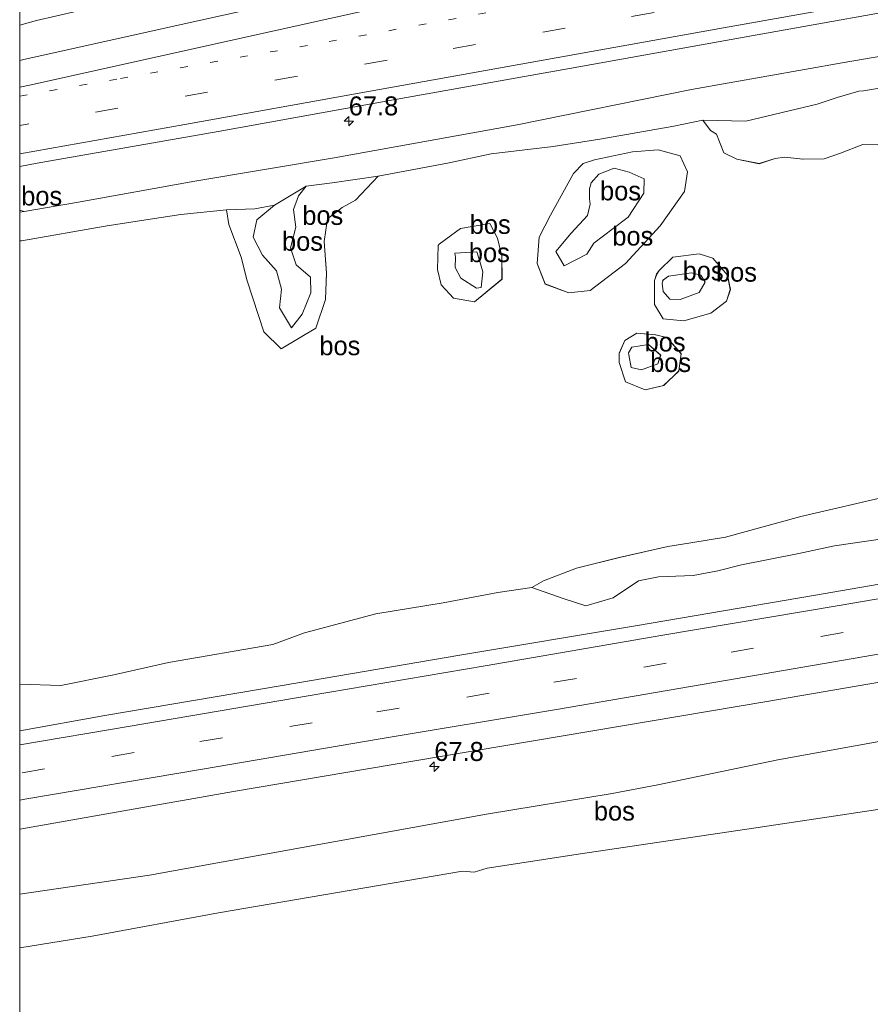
# Model space of a CAD drawing. Header units: millimetres. Extents: x 180000 to 190000, y 466229 to 468626.
# Tile 2 of 202: x 180000 to 180112, y 467556 to 467686. Entities that reach past the tile are written whole.
import ezdxf
from ezdxf.enums import TextEntityAlignment as Align

# ---------------------------------------------------------------- set-up
doc = ezdxf.new("R2010")
doc.units = ezdxf.units.MM
doc.linetypes.add('13strp', pattern=[4, 1, -3])
doc.linetypes.add('39strp', pattern=[12, 3, -9])
for name, color, linetype, lineweight in [('af-bs-rasterhekwerk', 8, 'hekwerk', 18), ('as-bs-kilometr', 13, 'Continuous', 18), ('bp-b5-bomenstruiken', 93, 'Continuous', 18), ('bp-b5-bos', 93, 'Continuous', 18), ('bp-b5-grasland', 93, 'Continuous', 18), ('gw-bs-kruinlijn', 93, 'Continuous', 18), ('gw-bs-teenlijn', 93, 'Continuous', 18), ('mk-bs-13streep 0.45', 8, '13strp', 18), ('mk-bs-39streep 0.15', 8, '39strp', 18), ('mk-bs-streep 0.15', 8, 'Continuous', 18), ('og-bs-hulpgeometrie', 53, 'Continuous', 18), ('vh-b5-verh_soort', 8, 'Continuous', 18)]:
    doc.layers.add(name, color=color, linetype=linetype, lineweight=lineweight)
doc.styles.add('rtw_iso', font='iso-rtw.shx')
doc.linetypes.add('hekwerk', pattern='A,7,-1.5,[1,RTW.shx,S=0.75,R=0,X=0,Y=0],-1.5', length=10)

# ---------------------------------------------------------------- blocks, each defined once
blk = doc.blocks.new('dtbattr-r')
at = {"style": 'rtw_iso'}
blk.add_attdef('TAG', text='', height=2.5, dxfattribs=at).set_placement((0, 0), align=Align.MIDDLE_CENTER)
blk = doc.blocks.new('d33az_ACAD_1_FMEBLOCK37')
at = {"layer": 'bp-b5-bos'}
for points in [[(2.21, 3.15, 28.74), (4.09, 1.04, 28.74), (3.79, -1.24, 28.71), (1.78, -3.14, 28.65), (-0.64, -3.73, 28.61), (-3.25, -2.66, 28.6), (-4.09, -0.15, 28.59), (-4.08, 1.08, 28.59), (-3.34, 2.76, 28.6), (-1.75, 3.73, 28.58), (0.73, 3.51, 28.68)], [(-2.52, -0.77, 29.44), (-1.16, -1.08, 29.47), (1.02, -0.31, 29.49), (1.39, 0.83, 29.45), (-0.22, 2.23, 29.44), (-2.4, 1.88, 29.38), (-2.85, 1.14, 29.44), (-2.81, 0.89, 29.44)]]:
    blk.add_polyline3d(points, close=True, dxfattribs=at)
blk = doc.blocks.new('d33az_ACAD_1_FMEBLOCK38')
at = {"layer": 'bp-b5-bos'}
for points in [[(2.72, 3.86, 28.93), (4.65, 1.6, 28.97), (5, -0.3, 28.97), (4.49, -1.81, 28.94), (2.44, -3.41, 28.92), (-1.13, -4.4, 28.9), (-3.84, -4.17, 28.85), (-4.97, -2.26, 28.81), (-5, 0.91, 28.81), (-4.7, 1.75, 28.81), (-4.38, 2.21, 28.81), (-2.57, 3.95, 28.76), (0.9, 4.4, 28.95)], [(-3.13, 1.45, 29.45), (-3.94, 0.92, 29.32), (-3.84, 0.96, 29.32), (-3.98, 0.55, 29.31), (-3.82, -0.53, 29.32), (-2.97, -1.57, 29.35), (-1.58, -1.6, 29.43), (0.89, -0.67, 29.46), (1.69, 0.7, 29.48), (1.1, 1.6, 29.48), (-0.1, 1.91, 29.5)]]:
    blk.add_polyline3d(points, close=True, dxfattribs=at)
blk = doc.blocks.new('d33az_ACAD_1_FMEBLOCK69')
at = {"layer": 'bp-b5-bos'}
blk.add_polyline3d([(-133.34, 21.33, 27.83), (-133.34, 30.27, 27.88), (-123.79, 31.8, 27.85), (-107.18, 34.89, 27.92), (-95.11, 36.96, 27.99), (-75.03, 40.36, 28.18), (-73.49, 40.24, 28.2), (-71.81, 40.79, 28.15), (-59.49, 42.64, 28.18), (-35.52, 46.21, 28.26), (-12.76, 49.63, 28.41)], dxfattribs=at)
blk = doc.blocks.new('d33az_ACAD_1_FMEBLOCK107')
at = {"layer": 'bp-b5-bos'}
for points in [[(77.3, 42.74, 29.49), (76.48, 40.15, 29.51), (76.2, 37.27, 29.58), (74.85, 33.09, 29.59), (73.69, 27.01, 29.53), (72.88, 21.77, 29.55), (72.77, 14.16, 29.81), (72.59, 11.99, 29.55), (72.89, 8.72, 29.45), (72.88, 5.54, 29.4), (72.21, 0.65, 29.26), (72.55, -5.26, 29.51), (73.57, -8.21, 29.59), (76.09, -10.35, 29.67), (69.33, -12, 29.53), (65.97, -12.89, 29.44), (56.61, -15.34, 29.32), (50.79, -16.53, 29.21), (46.53, -16.92, 29.24), (37.25, -17.75, 29.08), (25.54, -20.49, 28.9), (15.62, -23.22, 28.79), (11.06, -23.94, 28.88), (8.03, -24.43, 28.83), (1.66, -25.87, 28.59), (-3.98, -27.31, 28.54), (-8.34, -28.98, 28.45), (-9.87, -29.83, 28.28), (-14.34, -30.51, 28.28), (-21.56, -31.86, 28.26), (-30.42, -33.29, 28.21), (-39.79, -35.81, 28.19), (-43.95, -37.34, 28), (-57.72, -39.72, 27.96), (-64.92, -41.32, 27.96), (-71.87, -42.74, 27.94), (-77.3, -42.57, 28.08), (-77.3, 15.81, 28.18), (-77.06, 15.82, 28.18), (-66.04, 17.74, 28.2), (-61.27, 18.51, 28.34), (-56.09, 19.28, 28.43), (-50.09, 19.88, 28.65), (-49.78, 17.97, 28.46), (-48.12, 13.68, 28.5), (-47.36, 10.53, 28.44), (-45.15, 3.82, 28.14), (-42.88, 1.57, 28.13), (-38.3, 4.33, 28.16), (-37.02, 8.08, 28.19), (-36.92, 11.57, 28.2), (-37.2, 15.72, 28.28), (-36.78, 18.69, 28.25), (-34.84, 20.22, 28.22), (-33.1, 21.15, 28.27), (-30.09, 24.33, 28.39), (-20.97, 26.03, 28.49), (-15.23, 27.28, 28.43), (-7.08, 28.25, 28.66), (-0.64, 29.26, 28.69), (8.83, 30.91, 28.75), (12.64, 31.71, 28.86), (13.67, 30.35, 28.93), (14.46, 29.88, 28.93), (15.41, 27.41, 28.88), (17.11, 26.56, 28.96), (20.06, 25.97, 29), (22.18, 26.64, 29), (23.42, 26.84, 29.01), (25.84, 26.56, 29.17), (28.64, 26.6, 29.09), (30.75, 27.36, 29.03), (33.72, 28.48, 28.95), (35.73, 28.44, 29.04), (38.29, 26.98, 29.27), (41.18, 23.19, 29.29), (42.6, 19.95, 29.17), (46.32, 16.75, 29.17), (48.62, 16.45, 29.24), (51.13, 15.47, 29.41), (53.57, 14.07, 29.39), (58.47, 14.75, 29.31), (61.07, 16.48, 29.35), (62.41, 17.89, 29.28), (62.3, 20.85, 29.29), (61.47, 22.46, 29.43), (60.54, 23.62, 29.4), (59.9, 26.88, 29.21), (61.6, 31.18, 29.29), (62.82, 34.88, 29.36), (62.66, 37.32, 29.39), (61.79, 39.25, 29.39), (60.21, 40.51, 29.9), (64.23, 41.83, 29.49), (70.61, 42.56, 29.35), (74.23, 42.52, 29.4)], [(-8.11, 10.12, 28.59), (-5, 8.97, 28.63), (-2.18, 9.29, 28.53), (2.45, 12.84, 28.66), (7.02, 17.79, 28.7), (10.22, 22.31, 28.83), (10.63, 24.89, 28.81), (9.65, 27.01, 28.74), (6.76, 27.79, 28.72), (3.37, 27.52, 28.77), (-1.62, 26.48, 28.84), (-3.13, 26.01, 28.79), (-4.39, 24.68, 28.72), (-7.39, 19.17, 28.58), (-8.92, 16.28, 28.49), (-9.17, 12.83, 28.49)], [(-17.41, 7.79, 28.15), (-13.79, 10.77, 28.18), (-13.84, 13.78, 28.19), (-14.41, 16.15, 28.24), (-15.41, 18.09, 28.22), (-19.26, 17.44, 28.22), (-22.08, 15.37, 28.27), (-22.19, 15.2, 28.27), (-22.28, 12.03, 28.25), (-21.8, 10.03, 28.21), (-20.2, 8.26, 28.18)], [(44.59, 14.33, 29.12), (43.01, 15.43, 29.13), (40.79, 14.91, 29.17), (40.41, 14.16, 29.17), (39.74, 10.57, 29.16), (40.16, 8.43, 29.17), (41.55, 6.08, 29.2), (44.86, 4.56, 29.11), (48.3, 5.74, 29.13), (50.27, 7.81, 29.2), (49.79, 10.08, 29.2), (48.54, 11.51, 29.12), (46.43, 13.34, 29.09)], [(13.98, 13.55, 28.93), (12.17, 14.09, 28.95), (8.7, 13.64, 28.76), (6.88, 11.9, 28.81), (6.57, 11.44, 28.81), (6.26, 10.6, 28.81), (6.29, 7.43, 28.81), (7.43, 5.52, 28.85), (10.14, 5.29, 28.9), (13.71, 6.28, 28.92), (15.75, 7.88, 28.94), (16.27, 9.39, 28.97), (15.91, 11.29, 28.97)], [(52.85, 4.79, 29.25), (51.37, 2.83, 29.2), (50.76, 0.34, 29.26), (51.33, -2.47, 29.25), (53, -3.68, 29.21), (55.82, -2.76, 29.24), (58.64, -2.65, 29.23), (61.37, -3.34, 29.19), (65.98, -0.06, 29.15), (66.14, 3.05, 29.06), (64.64, 6.67, 29.11), (62.58, 7.98, 29.16), (59.91, 9.13, 29.18), (59.23, 9.53, 29.27), (58.66, 9.3, 29.27), (55.51, 7.87, 29.27)], [(6.43, 3.43, 28.68), (3.96, 3.65, 28.58), (2.36, 2.68, 28.6), (1.62, 0.99, 28.59), (1.61, -0.23, 28.59), (2.46, -2.74, 28.6), (5.07, -3.82, 28.61), (7.48, -3.22, 28.65), (9.5, -1.33, 28.71), (9.8, 0.95, 28.74), (7.92, 3.07, 28.74)]]:
    blk.add_polyline3d(points, close=True, dxfattribs=at)
blk = doc.blocks.new('d33az_ACAD_1_FMEBLOCK129')
at = {"layer": 'bp-b5-bos'}
for points in [[(3.63, 3.21, 28.24), (4.2, 0.84, 28.19), (4.24, -2.17, 28.18), (0.63, -5.15, 28.15), (-2.16, -4.68, 28.18), (-3.76, -2.91, 28.21), (-4.24, -0.91, 28.25), (-4.16, 2.25, 28.27), (-4.05, 2.43, 28.27), (-1.23, 4.5, 28.22), (2.63, 5.15, 28.22)], [(-1.19, -2.03, 28.88), (0.87, -3.36, 28.87), (1.48, -3.28, 28.88), (1.72, -1.22, 28.88), (1.18, 0.58, 28.86), (0.92, 1.44, 28.92), (-1.21, 1.28, 28.86), (-1.96, 1.23, 28.9), (-1.89, 0.73, 28.9), (-1.92, -0.63, 28.9)]]:
    blk.add_polyline3d(points, close=True, dxfattribs=at)
blk = doc.blocks.new('d33az_ACAD_1_FMEBLOCK130')
at = {"layer": 'bp-b5-bos'}
for points in [[(8.92, 8.63, 28.74), (9.9, 6.51, 28.81), (9.49, 3.94, 28.83), (6.28, -0.59, 28.7), (1.72, -5.54, 28.66), (-2.91, -9.09, 28.53), (-5.74, -9.41, 28.63), (-8.85, -8.25, 28.59), (-9.9, -5.55, 28.49), (-9.65, -2.1, 28.49), (-8.12, 0.8, 28.58), (-5.12, 6.3, 28.72), (-3.86, 7.63, 28.79), (-2.35, 8.1, 28.84), (2.64, 9.14, 28.77), (6.03, 9.41, 28.72)], [(-7.44, -3.98, 29.9), (-6.33, -5.87, 29.97), (-3.36, -4.31, 30), (-2.44, -2.87, 30), (0.1, -0.94, 30.03), (2.1, 0.53, 29.83), (4.14, 3.7, 29.62), (4.21, 5.59, 29.53), (2.22, 6.49, 29.53), (0.25, 7, 29.47), (-1.78, 6.19, 29.4), (-2.8, 5.06, 29.4), (-3.02, 4.27, 29.4), (-2.99, 2.98, 29.47), (-2.9, 2.28, 29.53), (-3.25, 0.75, 29.61), (-5.41, -1.55, 29.72)]]:
    blk.add_polyline3d(points, close=True, dxfattribs=at)
blk = doc.blocks.new('hecto')
for p, q in [((0, 0.625), (-0.625, 0)), ((0, -0.625), (0, 0.625)), ((-0.625, 0), (0.625, 0)), ((0.625, 0), (0, -0.625))]:
    blk.add_line(p, q)
blk = doc.blocks.new('dtbattr')
at = {"style": 'rtw_iso'}
blk.add_attdef('TAG', (0.59, 0.87), '', height=2.5, dxfattribs=at)

msp = doc.modelspace()

# ---------------------------------------------------------------- linework, layer by layer
at = {"layer": 'af-bs-rasterhekwerk'}
msp.add_polyline3d([(180000, 467563.42, 27.88), (180009.55, 467564.95, 27.85), (180026.16, 467568.05, 27.92), (180038.23, 467570.11, 27.99), (180058.31, 467573.51, 28.18), (180059.85, 467573.39, 28.2), (180061.53, 467573.94, 28.15), (180073.85, 467575.79, 28.18), (180097.81, 467579.36, 28.26), (180120.58, 467582.78, 28.41), (180135.63, 467584.98, 28.83), (180145.83, 467586.53, 29.62), (180164.08, 467589.41, 29.39), (180168.15, 467590.02, 29.81), (180171.58, 467590.74, 29.91), (180174.68, 467591.21, 29.5), (180184.75, 467592.8, 29.83)], dxfattribs=at)
at = {"layer": 'bp-b5-bomenstruiken'}
msp.add_polyline3d([(180002.23, 467685.55, 27.87), (180000, 467684.92, 27.87), (180000, 467686.96, 27.83), (180001.38, 467687.14, 27.83), (180009.89, 467688.54, 27.77), (180017.53, 467690.23, 27.77), (180031.77, 467692.64, 27.81), (180044.47, 467694.86, 27.84), (180058.67, 467697.52, 27.99), (180046.62, 467694.84, 27.85), (180031.63, 467691.63, 27.8), (180022.88, 467689.64, 27.89), (180020.45, 467688.87, 27.91), (180017.6, 467687.99, 27.92), (180016, 467687.88, 27.92), (180012.71, 467687.64, 27.86), (180010.24, 467687.38, 27.82)], close=True, dxfattribs=at)
at = {"layer": 'bp-b5-bos'}
for points in [[(180113.22, 467676.65, 29.37), (180111.12, 467676.28, 29.36), (180110.5, 467676.25, 29.48), (180107.65, 467675.4, 29.52), (180104.98, 467674.53, 29.58), (180095.6, 467672.3, 29.44), (180089.94, 467672.43, 28.86), (180086.13, 467671.63, 28.75), (180076.66, 467669.98, 28.69), (180070.22, 467668.97, 28.66), (180062.06, 467668, 28.43), (180056.33, 467666.75, 28.49), (180047.21, 467665.05, 28.39), (180041.16, 467664.16, 28.48), (180037.73, 467663.72, 28.55), (180033.55, 467661.21, 28.93), (180030.94, 467660.74, 28.7), (180027.21, 467660.6, 28.65), (180021.2, 467660, 28.43), (180016.03, 467659.23, 28.34), (180011.25, 467658.46, 28.2), (180000.24, 467656.54, 28.18), (180000, 467656.53, 28.18), (180000, 467660.31, 27.62), (180000.61, 467660.41, 27.62), (180007.48, 467661.6, 27.62), (180023.08, 467664.37, 27.56), (180041.41, 467667.47, 27.77), (180065.5, 467671.8, 27.85), (180088.44, 467676.47, 27.97), (180108.29, 467679.99, 28.06), (180128.23, 467683.4, 28.18)], [(180113.03, 467669.16, 29.04), (180111.02, 467669.2, 28.95), (180108.05, 467668.08, 29.03), (180105.94, 467667.32, 29.09), (180103.13, 467667.28, 29.17), (180100.72, 467667.56, 29.01), (180099.48, 467667.36, 29), (180097.36, 467666.7, 29), (180094.41, 467667.28, 28.96), (180092.71, 467668.13, 28.88), (180091.75, 467670.6, 28.93), (180090.96, 467671.07, 28.93), (180089.94, 467672.43, 28.86), (180095.6, 467672.3, 29.44), (180104.98, 467674.53, 29.58), (180107.65, 467675.4, 29.52), (180110.5, 467676.25, 29.48), (180111.12, 467676.28, 29.36), (180113.22, 467676.65, 29.37)], [(180116.02, 467617.66, 28.39), (180107.27, 467616.38, 28.43), (180102.58, 467615.37, 28.42), (180095.02, 467613.88, 28.37), (180091.92, 467613.07, 28.33), (180088.68, 467612.48, 28.3), (180084.11, 467612.27, 28.3), (180081.47, 467611.77, 28.26), (180078.13, 467609.53, 28.23), (180074.52, 467608.46, 28.24), (180071.56, 467609.44, 28.21), (180067.43, 467610.89, 28.28), (180068.96, 467611.74, 28.45), (180073.32, 467613.41, 28.54), (180078.95, 467614.85, 28.59), (180085.33, 467616.3, 28.83), (180088.36, 467616.78, 28.88), (180092.91, 467617.5, 28.79), (180102.83, 467620.23, 28.9), (180114.55, 467622.97, 29.08)], [(180120.58, 467582.78, 28.41), (180097.81, 467579.36, 28.26), (180073.85, 467575.79, 28.18), (180061.53, 467573.94, 28.15), (180059.85, 467573.39, 28.2), (180058.31, 467573.51, 28.18), (180038.23, 467570.11, 27.99), (180026.16, 467568.05, 27.92), (180009.55, 467564.95, 27.85), (180000, 467563.42, 27.88), (180000, 467570.52, 28.02), (180017.07, 467573.01, 27.98), (180061.47, 467581.03, 28.34), (180078, 467583.75, 28.35), (180084, 467584.89, 28.41), (180099.83, 467588.21, 28.51), (180124.79, 467592.69, 28.65)]]:
    msp.add_polyline3d(points, dxfattribs=at)
for points in [[(180040.28, 467648.8, 28.19), (180038.99, 467645.05, 28.16), (180034.42, 467642.29, 28.13), (180032.15, 467644.54, 28.14), (180029.94, 467651.25, 28.44), (180029.18, 467654.4, 28.5), (180027.52, 467658.69, 28.46), (180027.21, 467660.6, 28.65), (180030.94, 467660.74, 28.7), (180033.55, 467661.21, 28.93), (180031.24, 467659.29, 28.97), (180030.73, 467657, 29.06), (180031.97, 467654.64, 28.9), (180033.82, 467652.57, 28.8), (180034.49, 467650.15, 28.73), (180034.21, 467647.71, 28.66), (180035.79, 467645.06, 28.61), (180037.21, 467646.86, 28.64), (180038.34, 467649.69, 28.75), (180038.28, 467651.75, 28.72), (180036.41, 467653.38, 28.72), (180035.66, 467655.59, 28.8), (180036.34, 467658.34, 28.94), (180036.06, 467660.67, 28.9), (180036.69, 467662.45, 28.85), (180037.73, 467663.72, 28.55), (180041.16, 467664.16, 28.48), (180047.21, 467665.05, 28.39), (180044.2, 467661.87, 28.27), (180042.46, 467660.94, 28.22), (180040.52, 467659.41, 28.25), (180040.1, 467656.44, 28.28), (180040.38, 467652.3, 28.2)], [(180074.67, 467654.79, 30), (180071.7, 467653.23, 29.97), (180070.59, 467655.12, 29.9), (180072.61, 467657.55, 29.72), (180074.77, 467659.85, 29.61), (180075.13, 467661.38, 29.53), (180075.04, 467662.08, 29.47), (180075.01, 467663.36, 29.4), (180075.23, 467664.16, 29.4), (180076.24, 467665.29, 29.4), (180078.28, 467666.1, 29.47), (180080.25, 467665.59, 29.53), (180082.23, 467664.69, 29.53), (180082.17, 467662.79, 29.62), (180080.13, 467659.63, 29.83), (180078.13, 467658.16, 30.03), (180075.59, 467656.23, 30)], [(180037.21, 467646.86, 28.64), (180035.79, 467645.06, 28.61), (180034.21, 467647.71, 28.66), (180034.49, 467650.15, 28.73), (180033.82, 467652.57, 28.8), (180031.97, 467654.64, 28.9), (180030.73, 467657, 29.06), (180031.24, 467659.29, 28.97), (180033.55, 467661.21, 28.93), (180037.73, 467663.72, 28.55), (180036.69, 467662.45, 28.85), (180036.06, 467660.67, 28.9), (180036.34, 467658.34, 28.94), (180035.66, 467655.59, 28.8), (180036.41, 467653.38, 28.72), (180038.28, 467651.75, 28.72), (180038.34, 467649.69, 28.75)], [(180000.61, 467660.41, 27.62), (180000, 467660.31, 27.62), (180000, 467660.59, 27.65)], [(180060.74, 467650.38, 28.88), (180060.13, 467650.3, 28.87), (180058.08, 467651.63, 28.88), (180057.34, 467653.03, 28.9), (180057.38, 467654.39, 28.9), (180057.3, 467654.89, 28.9), (180058.05, 467654.94, 28.86), (180060.19, 467655.1, 28.92), (180060.44, 467654.25, 28.86), (180060.98, 467652.44, 28.88)], [(180089.67, 467652.01, 29.48), (180090.25, 467651.11, 29.48), (180089.46, 467649.74, 29.46), (180086.98, 467648.81, 29.43), (180085.6, 467648.84, 29.35), (180084.74, 467649.88, 29.32), (180084.59, 467650.96, 29.31), (180084.73, 467651.37, 29.32), (180084.62, 467651.33, 29.32), (180085.43, 467651.86, 29.45), (180088.47, 467652.32, 29.5)], [(180084.03, 467640.33, 29.49), (180081.85, 467639.56, 29.47), (180080.49, 467639.87, 29.44), (180080.2, 467641.53, 29.44), (180080.15, 467641.77, 29.44), (180080.61, 467642.51, 29.38), (180082.79, 467642.87, 29.44), (180084.39, 467641.47, 29.45)]]:
    msp.add_polyline3d(points, close=True, dxfattribs=at)
at = {"layer": 'bp-b5-grasland'}
for points in [[(180048.3, 467691.02, 28.14), (180023.45, 467685.52, 28.04), (180000.7, 467680.44, 27.93), (180000, 467680.29, 27.93), (180000, 467684.92, 27.87), (180002.23, 467685.55, 27.87), (180010.24, 467687.38, 27.82)], [(180153.61, 467687.88, 28.28), (180128.23, 467683.4, 28.18), (180108.29, 467679.99, 28.06), (180088.44, 467676.47, 27.97), (180065.5, 467671.8, 27.85), (180041.41, 467667.47, 27.77), (180023.08, 467664.37, 27.56), (180007.48, 467661.6, 27.62), (180000.61, 467660.41, 27.62), (180000, 467660.59, 27.65), (180000, 467666.34, 28.21), (180002.29, 467666.77, 28.23), (180026.11, 467670.94, 28.31), (180049.69, 467675.2, 28.42), (180073.61, 467679.45, 28.54), (180097.08, 467683.68, 28.65), (180121.18, 467687.98, 28.78)], [(180226.73, 467610.37, 29.17), (180208.5, 467607.69, 29.08), (180191.74, 467605.02, 29.12), (180170.81, 467602.02, 28.86), (180152.32, 467598.75, 28.9), (180133.01, 467594.91, 28.7), (180124.79, 467592.69, 28.65), (180099.83, 467588.21, 28.51), (180084, 467584.89, 28.41), (180078, 467583.75, 28.35), (180061.47, 467581.03, 28.34), (180017.07, 467573.01, 27.98), (180000, 467570.52, 28.02), (180000, 467579.06, 28.29), (180028.16, 467584, 28.39), (180052.04, 467588.05, 28.58), (180075.21, 467591.96, 28.69), (180098.38, 467595.88, 28.8), (180122.17, 467599.95, 28.89), (180146.02, 467604.08, 29), (180169.2, 467607.98, 29.08), (180193.22, 467612.13, 29.21), (180218.12, 467616.34, 29.35), (180241.69, 467620.35, 29.46)], [(180127.65, 467613.84, 28.7), (180104.5, 467609.83, 28.55), (180081.06, 467605.84, 28.5), (180057.93, 467601.97, 28.35), (180034.58, 467597.99, 28.25), (180011.19, 467594.01, 28.16), (180000, 467592.01, 28.09), (180000, 467598.15, 28.08), (180005.43, 467597.98, 27.94), (180012.38, 467599.4, 27.96), (180019.58, 467601, 27.96), (180033.35, 467603.38, 28), (180037.5, 467604.91, 28.19), (180046.88, 467607.43, 28.21), (180055.74, 467608.86, 28.26), (180062.96, 467610.21, 28.28), (180067.43, 467610.89, 28.28), (180071.56, 467609.44, 28.21), (180074.52, 467608.46, 28.24), (180078.13, 467609.53, 28.23), (180081.47, 467611.77, 28.26), (180084.11, 467612.27, 28.3), (180088.68, 467612.48, 28.3), (180091.92, 467613.07, 28.33), (180095.02, 467613.88, 28.37), (180102.58, 467615.37, 28.42), (180107.27, 467616.38, 28.43), (180116.02, 467617.66, 28.39)]]:
    msp.add_polyline3d(points, dxfattribs=at)
at = {"layer": 'gw-bs-kruinlijn'}
for points in [[(180033.55, 467661.21, 28.93), (180037.73, 467663.72, 28.55), (180041.16, 467664.16, 28.48), (180047.21, 467665.05, 28.39), (180056.33, 467666.75, 28.49), (180062.06, 467668, 28.43), (180070.22, 467668.97, 28.66), (180076.66, 467669.98, 28.69), (180086.13, 467671.63, 28.75), (180089.94, 467672.43, 28.86), (180095.6, 467672.3, 29.44), (180104.98, 467674.53, 29.58), (180107.65, 467675.4, 29.52), (180110.5, 467676.25, 29.48), (180111.12, 467676.28, 29.36), (180113.22, 467676.65, 29.37)], [(180078.28, 467666.1, 29.47), (180076.24, 467665.29, 29.4), (180075.23, 467664.16, 29.4), (180075.01, 467663.36, 29.4), (180075.04, 467662.08, 29.47), (180075.13, 467661.38, 29.53), (180074.77, 467659.85, 29.61), (180072.61, 467657.55, 29.72), (180070.59, 467655.12, 29.9), (180071.7, 467653.23, 29.97), (180074.67, 467654.79, 30), (180075.59, 467656.23, 30), (180078.13, 467658.16, 30.03), (180080.13, 467659.63, 29.83), (180082.17, 467662.79, 29.62), (180082.23, 467664.69, 29.53), (180080.25, 467665.59, 29.53), (180078.28, 467666.1, 29.47)], [(180037.73, 467663.72, 28.55), (180036.69, 467662.45, 28.85), (180036.06, 467660.67, 28.9), (180036.34, 467658.34, 28.94), (180035.66, 467655.59, 28.8), (180036.41, 467653.38, 28.72), (180038.28, 467651.75, 28.72)], [(180033.55, 467661.21, 28.93), (180030.94, 467660.74, 28.7), (180027.21, 467660.6, 28.65), (180021.2, 467660, 28.43), (180016.03, 467659.23, 28.34), (180011.25, 467658.46, 28.2), (180000.24, 467656.54, 28.18), (180000, 467656.53, 28.18)], [(180033.55, 467661.21, 28.93), (180031.24, 467659.29, 28.97), (180030.73, 467657, 29.06), (180031.97, 467654.64, 28.9), (180033.82, 467652.57, 28.8), (180034.49, 467650.15, 28.73), (180034.21, 467647.71, 28.66), (180035.79, 467645.06, 28.61), (180037.21, 467646.86, 28.64), (180038.34, 467649.69, 28.75), (180038.28, 467651.75, 28.72)], [(180060.19, 467655.1, 28.92), (180058.05, 467654.94, 28.86), (180057.3, 467654.89, 28.9), (180057.38, 467654.39, 28.9), (180057.34, 467653.03, 28.9), (180058.08, 467651.63, 28.88), (180060.13, 467650.3, 28.87), (180060.74, 467650.38, 28.88), (180060.98, 467652.44, 28.88), (180060.44, 467654.25, 28.86), (180060.19, 467655.1, 28.92)], [(180088.47, 467652.32, 29.5), (180085.43, 467651.86, 29.45), (180084.62, 467651.33, 29.32), (180084.73, 467651.37, 29.32), (180084.59, 467650.96, 29.31), (180084.74, 467649.88, 29.32), (180085.6, 467648.84, 29.35), (180086.98, 467648.81, 29.43), (180089.46, 467649.74, 29.46), (180090.25, 467651.11, 29.48), (180089.67, 467652.01, 29.48), (180088.47, 467652.32, 29.5)], [(180082.79, 467642.87, 29.44), (180080.61, 467642.51, 29.38), (180080.15, 467641.77, 29.44), (180080.2, 467641.53, 29.44), (180080.49, 467639.87, 29.44), (180081.85, 467639.56, 29.47), (180084.03, 467640.33, 29.49), (180084.39, 467641.47, 29.45), (180082.79, 467642.87, 29.44)], [(180114.55, 467622.97, 29.08), (180102.83, 467620.23, 28.9), (180092.91, 467617.5, 28.79)], [(180067.43, 467610.89, 28.28), (180068.96, 467611.74, 28.45), (180073.32, 467613.41, 28.54), (180078.95, 467614.85, 28.59), (180085.33, 467616.3, 28.83), (180088.36, 467616.78, 28.88), (180092.91, 467617.5, 28.79)]]:
    msp.add_polyline3d(points, dxfattribs=at)
at = {"layer": 'gw-bs-teenlijn'}
for points in [[(180000.61, 467660.41, 27.62), (180007.48, 467661.6, 27.62), (180023.08, 467664.37, 27.56), (180041.41, 467667.47, 27.77), (180065.5, 467671.8, 27.85), (180088.44, 467676.47, 27.97), (180108.29, 467679.99, 28.06), (180128.23, 467683.4, 28.18), (180153.61, 467687.88, 28.28), (180179.35, 467692.29, 28.41), (180205.77, 467697.02, 28.49), (180231.29, 467701.51, 28.56), (180252.81, 467704.7, 28.75), (180257.92, 467706.08, 28.8), (180275.01, 467709.05, 28.94), (180293.62, 467712.7, 29.05), (180309.24, 467715.47, 29.11), (180311.49, 467713.92, 29.06), (180311.5, 467713.32, 28.99), (180310.88, 467711.59, 28.85)], [(180089.94, 467672.43, 28.86), (180090.96, 467671.07, 28.93), (180091.75, 467670.6, 28.93), (180092.71, 467668.13, 28.88), (180094.41, 467667.28, 28.96), (180097.36, 467666.7, 29), (180099.48, 467667.36, 29), (180100.72, 467667.56, 29.01), (180103.13, 467667.28, 29.17), (180105.94, 467667.32, 29.09), (180108.05, 467668.08, 29.03), (180111.02, 467669.2, 28.95), (180113.03, 467669.16, 29.04), (180115.59, 467667.7, 29.27), (180118.48, 467663.91, 29.29), (180119.9, 467660.67, 29.17), (180123.62, 467657.47, 29.17), (180125.92, 467657.17, 29.24), (180128.43, 467656.2, 29.41), (180130.86, 467654.79, 29.39), (180135.77, 467655.47, 29.31)], [(180084.06, 467668.51, 28.72), (180080.67, 467668.24, 28.77), (180075.68, 467667.2, 28.84), (180074.17, 467666.73, 28.79), (180072.91, 467665.4, 28.72), (180069.91, 467659.89, 28.58), (180068.38, 467657, 28.49), (180068.13, 467653.55, 28.49), (180069.18, 467650.84, 28.59), (180072.29, 467649.69, 28.63), (180075.12, 467650.01, 28.53), (180079.75, 467653.56, 28.66), (180084.31, 467658.51, 28.7), (180087.52, 467663.04, 28.83), (180087.93, 467665.61, 28.81), (180086.95, 467667.73, 28.74), (180084.06, 467668.51, 28.72)], [(180027.21, 467660.6, 28.65), (180027.52, 467658.69, 28.46), (180029.18, 467654.4, 28.5), (180029.94, 467651.25, 28.44), (180032.15, 467644.54, 28.14), (180034.42, 467642.29, 28.13), (180038.99, 467645.05, 28.16), (180040.28, 467648.8, 28.19), (180040.38, 467652.3, 28.2), (180040.1, 467656.44, 28.28), (180040.52, 467659.41, 28.25), (180042.46, 467660.94, 28.22), (180044.2, 467661.87, 28.27), (180047.21, 467665.05, 28.39)], [(180000.61, 467660.41, 27.62), (180000, 467660.31, 27.62)], [(180061.89, 467658.81, 28.22), (180058.04, 467658.16, 28.22), (180055.21, 467656.09, 28.27), (180055.11, 467655.92, 28.27), (180055.02, 467652.75, 28.25), (180055.5, 467650.75, 28.21), (180057.1, 467648.98, 28.18), (180059.89, 467648.52, 28.15), (180063.51, 467651.49, 28.18), (180063.46, 467654.5, 28.19), (180062.89, 467656.87, 28.24), (180061.89, 467658.81, 28.22)], [(180089.47, 467654.81, 28.95), (180086, 467654.36, 28.76), (180084.18, 467652.62, 28.81), (180083.87, 467652.16, 28.81), (180083.56, 467651.32, 28.81), (180083.59, 467648.15, 28.81), (180084.73, 467646.24, 28.85), (180087.44, 467646.01, 28.9), (180091.01, 467647, 28.92), (180093.05, 467648.6, 28.94), (180093.57, 467650.11, 28.97), (180093.21, 467652.01, 28.97), (180091.28, 467654.27, 28.93), (180089.47, 467654.81, 28.95)], [(180081.26, 467644.37, 28.58), (180079.66, 467643.4, 28.6), (180078.92, 467641.71, 28.59), (180078.91, 467640.49, 28.59), (180079.75, 467637.98, 28.6), (180082.37, 467636.9, 28.61), (180084.78, 467637.5, 28.65), (180086.8, 467639.39, 28.71), (180087.1, 467641.67, 28.74), (180085.22, 467643.79, 28.74), (180083.73, 467644.15, 28.68), (180081.26, 467644.37, 28.58)], [(180095.02, 467613.88, 28.37), (180102.58, 467615.37, 28.42), (180107.27, 467616.38, 28.43), (180116.02, 467617.66, 28.39), (180122.36, 467618.66, 28.41), (180132.38, 467620.3, 28.45), (180142.7, 467622.52, 28.48), (180152.46, 467624.55, 28.47), (180155.97, 467625.17, 28.49), (180163.09, 467624.17, 28.62), (180177.69, 467625.82, 28.75), (180192.93, 467628.12, 28.72), (180210.73, 467630.94, 28.91), (180224.19, 467633.14, 29.07)], [(180095.02, 467613.88, 28.37), (180091.92, 467613.07, 28.33), (180088.68, 467612.48, 28.3), (180084.11, 467612.27, 28.3), (180081.47, 467611.77, 28.26), (180078.13, 467609.53, 28.23), (180074.52, 467608.46, 28.24), (180071.56, 467609.44, 28.21), (180067.43, 467610.89, 28.28)]]:
    msp.add_polyline3d(points, dxfattribs=at)
at = {"layer": 'mk-bs-13streep 0.45'}
msp.add_polyline3d([(180000, 467675.58, 28.11), (180013.27, 467677.92, 28.16), (180040.73, 467682.77, 28.26), (180068.35, 467687.81, 28.41), (180092.02, 467692.04, 28.52), (180115.62, 467696.29, 28.65), (180139.27, 467700.57, 28.75), (180166.82, 467705.57, 28.84), (180198.29, 467711.25, 28.97), (180222.03, 467715.54, 29.08), (180245.67, 467719.81, 29.12), (180266.48, 467723.54, 29.22)], dxfattribs=at)
at = {"layer": 'mk-bs-39streep 0.15'}
for points in [[(180322.41, 467729.88, 29.56), (180306, 467726.91, 29.47), (180282.61, 467722.67, 29.36), (180259.24, 467718.39, 29.27), (180235.87, 467714.16, 29.16), (180212.47, 467709.92, 29.06), (180189.08, 467705.66, 29.02), (180165.65, 467701.46, 28.89), (180142.3, 467697.24, 28.81), (180118.91, 467693, 28.71), (180095.33, 467688.73, 28.6), (180071.82, 467684.52, 28.51), (180048.37, 467680.32, 28.35), (180024.74, 467676.12, 28.25), (180001.22, 467671.93, 28.15), (180000, 467671.7, 28.15)], [(180341.55, 467645.22, 29.85), (180321.28, 467641.65, 29.72), (180297.94, 467637.53, 29.56), (180274.54, 467633.46, 29.53), (180251.23, 467629.39, 29.43), (180227.82, 467625.36, 29.31), (180204.43, 467621.38, 29.18), (180178.87, 467617.02, 29.07), (180155.14, 467613.01, 28.96), (180131.75, 467608.98, 28.87), (180108.44, 467604.94, 28.78), (180085.13, 467600.9, 28.64)], [(180085.13, 467600.9, 28.64), (180061.82, 467596.95, 28.51), (180038.53, 467593.08, 28.36), (180015.08, 467589.16, 28.31), (180000, 467586.43, 28.21)]]:
    msp.add_polyline3d(points, dxfattribs=at)
at = {"layer": 'mk-bs-streep 0.15'}
for points in [[(180320.41, 467738.74, 29.33), (180302.41, 467734.91, 29.3), (180274.64, 467729.12, 29.22), (180258.14, 467725.97, 29.12), (180234.97, 467721.77, 29.05), (180211.33, 467717.47, 28.95), (180188.24, 467713.31, 28.87), (180164.6, 467709.05, 28.72), (180141.26, 467704.85, 28.66), (180118.77, 467700.75, 28.52), (180094.65, 467696.45, 28.42), (180062.68, 467690.67, 28.28), (180048.57, 467687.51, 28.22), (180025.77, 467682.47, 28.14), (180001.52, 467677.09, 28.06), (180000, 467676.75, 28.06)], [(180000, 467668.01, 28.22), (180021.75, 467671.86, 28.33), (180045.66, 467676.16, 28.4), (180068.91, 467680.33, 28.57), (180092.67, 467684.6, 28.68), (180116.17, 467688.79, 28.75), (180139.29, 467692.98, 28.87), (180162.37, 467697.19, 28.94), (180186.55, 467701.55, 29.06), (180213.06, 467706.31, 29.14), (180236.82, 467710.61, 29.25), (180256.62, 467714.27, 29.32), (180278.71, 467718.22, 29.42), (180295.08, 467721.17, 29.47), (180323.2, 467726.37, 29.62)], [(180340.73, 467648.84, 29.75), (180320.89, 467645.32, 29.68), (180297.51, 467641.25, 29.53), (180274.04, 467637.07, 29.44), (180250.66, 467632.97, 29.35), (180227.24, 467628.91, 29.23), (180203.98, 467624.95, 29.09), (180178.63, 467620.58, 28.96), (180154.63, 467616.5, 28.88), (180131.2, 467612.49, 28.77), (180107.9, 467608.52, 28.67), (180084.7, 467604.59, 28.58), (180061.28, 467600.56, 28.45), (180037.99, 467596.62, 28.31), (180014.53, 467592.64, 28.23), (180000, 467590.17, 28.13)], [(180000, 467582.87, 28.29), (180000.66, 467583, 28.29), (180024.07, 467586.98, 28.39), (180047.45, 467590.94, 28.57), (180070.69, 467594.83, 28.63), (180094.21, 467598.86, 28.78), (180117.37, 467602.85, 28.9), (180140.78, 467606.86, 28.92), (180164.06, 467610.82, 29.06), (180188.48, 467614.99, 29.14), (180213.4, 467619.18, 29.3), (180236.77, 467623.18, 29.41), (180260.3, 467627.3, 29.52), (180283.56, 467631.35, 29.61), (180307.11, 467635.5, 29.74), (180342.34, 467641.74, 29.91)]]:
    msp.add_polyline3d(points, dxfattribs=at)
at = {"layer": 'og-bs-hulpgeometrie'}
for points in [[(180000, 467684.92, 27.87), (180000, 467686.96, 27.83)], [(180000, 467680.29, 27.93), (180000, 467684.92, 27.87)], [(180000, 467666.34, 28.21), (180000, 467680.29, 27.93)], [(180000, 467660.59, 27.65), (180000, 467666.34, 28.21)], [(180000, 467660.31, 27.62), (180000, 467660.59, 27.65)], [(180000, 467656.53, 28.18), (180000, 467660.31, 27.62)], [(180000, 467598.15, 28.08), (180000, 467656.53, 28.18)], [(180000, 467592.01, 28.09), (180000, 467598.15, 28.08)], [(180000, 467579.06, 28.29), (180000, 467592.01, 28.09)], [(180000, 467570.52, 28.02), (180000, 467579.06, 28.29)], [(180000, 467563.42, 27.88), (180000, 467570.52, 28.02)], [(180000, 467554.48, 27.83), (180000, 467563.42, 27.88)]]:
    msp.add_polyline3d(points, dxfattribs=at)
at = {"layer": 'vh-b5-verh_soort'}
for points in [[(180237.49, 467709.04, 29.21), (180213.98, 467704.81, 29.14), (180191.13, 467700.61, 29.05), (180167.38, 467696.41, 28.94), (180144.4, 467692.17, 28.85), (180121.18, 467687.98, 28.78), (180097.08, 467683.68, 28.65), (180073.61, 467679.45, 28.54), (180049.69, 467675.2, 28.42), (180026.11, 467670.94, 28.31), (180002.29, 467666.77, 28.23), (180000, 467666.34, 28.21), (180000, 467680.29, 27.93), (180000.7, 467680.44, 27.93), (180023.45, 467685.52, 28.04), (180048.3, 467691.02, 28.14), (180061.05, 467693.89, 28.17), (180069.11, 467695.56, 28.21), (180103.01, 467701.63, 28.34), (180135.04, 467707.42, 28.49), (180160.49, 467712.06, 28.59), (180186.15, 467716.64, 28.72), (180214.39, 467721.7, 28.85), (180243.66, 467727.02, 28.95)], [(180241.69, 467620.35, 29.46), (180218.12, 467616.34, 29.35), (180193.22, 467612.13, 29.21), (180169.2, 467607.98, 29.08), (180146.02, 467604.08, 29), (180122.17, 467599.95, 28.89), (180098.38, 467595.88, 28.8), (180075.21, 467591.96, 28.69), (180052.04, 467588.05, 28.58), (180028.16, 467584, 28.39), (180000, 467579.06, 28.29), (180000, 467592.01, 28.09), (180011.19, 467594.01, 28.16), (180034.58, 467597.99, 28.25), (180057.93, 467601.97, 28.35), (180081.06, 467605.84, 28.5), (180104.5, 467609.83, 28.55), (180127.65, 467613.84, 28.7), (180145.69, 467616.89, 28.74), (180176.06, 467622.12, 28.91), (180206.58, 467627.32, 29.04), (180237.03, 467632.51, 29.22)]]:
    msp.add_polyline3d(points, dxfattribs=at)

# ---------------------------------------------------------------- block references
at = {"layer": 'as-bs-kilometr'}
ref = msp.add_blockref('dtbattr', (180043.33, 467672.3, 28.2), dxfattribs=at)
ref.add_attrib('TAG', '67.8', dxfattribs={"layer": '0', "height": 2.5, "style": 'rtw_iso'}).set_placement((180043.33, 467672.3, 28.2), align=Align.BOTTOM_LEFT)
for p in [(180043.33, 467672.3, 28.2), (180054.59, 467587.29, 28.42)]:
    msp.add_blockref('hecto', p, dxfattribs=at)
ref = msp.add_blockref('dtbattr', (180054.59, 467587.29, 28.42), dxfattribs=at)
ref.add_attrib('TAG', '67.8', dxfattribs={"layer": '0', "height": 2.5, "style": 'rtw_iso'}).set_placement((180054.59, 467587.29, 28.42), align=Align.BOTTOM_LEFT)
at = {"layer": 'bp-b5-bos'}
for name, p in [('d33az_ACAD_1_FMEBLOCK107', (180077.3, 467640.72)), ('d33az_ACAD_1_FMEBLOCK130', (180078.03, 467659.1)), ('d33az_ACAD_1_FMEBLOCK129', (180059.26, 467653.66)), ('d33az_ACAD_1_FMEBLOCK38', (180088.56, 467650.41)), ('d33az_ACAD_1_FMEBLOCK37', (180083.01, 467640.64)), ('d33az_ACAD_1_FMEBLOCK69', (180133.34, 467533.15))]:
    msp.add_blockref(name, p, dxfattribs=at)
ref = msp.add_blockref('dtbattr-r', (180000.2, 467660.44, 27.63), dxfattribs=at)
ref.add_attrib('TAG', 'bos', dxfattribs={"layer": '0', "height": 2.5, "style": 'rtw_iso'}).set_placement((180000.2, 467660.44, 27.63), align=Align.BOTTOM_LEFT)
ref = msp.add_blockref('dtbattr-r', (180076.41, 467661.11, 29.67), dxfattribs=at)
ref.add_attrib('TAG', 'bos', dxfattribs={"layer": '0', "height": 2.5, "style": 'rtw_iso'}).set_placement((180076.41, 467661.11, 29.67), align=Align.BOTTOM_LEFT)
ref = msp.add_blockref('dtbattr-r', (180037.21, 467657.88, 28.57), dxfattribs=at)
ref.add_attrib('TAG', 'bos', dxfattribs={"layer": '0', "height": 2.5, "style": 'rtw_iso'}).set_placement((180037.21, 467657.88, 28.57), align=Align.BOTTOM_LEFT)
ref = msp.add_blockref('dtbattr-r', (180059.26, 467656.7, 28.22), dxfattribs=at)
ref.add_attrib('TAG', 'bos', dxfattribs={"layer": '0', "height": 2.5, "style": 'rtw_iso'}).set_placement((180059.26, 467656.7, 28.22), align=Align.BOTTOM_LEFT)
ref = msp.add_blockref('dtbattr-r', (180078.03, 467655.16, 28.68), dxfattribs=at)
ref.add_attrib('TAG', 'bos', dxfattribs={"layer": '0', "height": 2.5, "style": 'rtw_iso'}).set_placement((180078.03, 467655.16, 28.68), align=Align.BOTTOM_LEFT)
ref = msp.add_blockref('dtbattr-r', (180034.54, 467654.48, 28.8), dxfattribs=at)
ref.add_attrib('TAG', 'bos', dxfattribs={"layer": '0', "height": 2.5, "style": 'rtw_iso'}).set_placement((180034.54, 467654.48, 28.8), align=Align.BOTTOM_LEFT)
ref = msp.add_blockref('dtbattr-r', (180059.14, 467652.98, 28.88), dxfattribs=at)
ref.add_attrib('TAG', 'bos', dxfattribs={"layer": '0', "height": 2.5, "style": 'rtw_iso'}).set_placement((180059.14, 467652.98, 28.88), align=Align.BOTTOM_LEFT)
ref = msp.add_blockref('dtbattr-r', (180087.29, 467650.57, 29.4), dxfattribs=at)
ref.add_attrib('TAG', 'bos', dxfattribs={"layer": '0', "height": 2.5, "style": 'rtw_iso'}).set_placement((180087.29, 467650.57, 29.4), align=Align.BOTTOM_LEFT)
ref = msp.add_blockref('dtbattr-r', (180091.68, 467650.41, 28.88), dxfattribs=at)
ref.add_attrib('TAG', 'bos', dxfattribs={"layer": '0', "height": 2.5, "style": 'rtw_iso'}).set_placement((180091.68, 467650.41, 28.88), align=Align.BOTTOM_LEFT)
ref = msp.add_blockref('dtbattr-r', (180082.28, 467641.21, 29.45), dxfattribs=at)
ref.add_attrib('TAG', 'bos', dxfattribs={"layer": '0', "height": 2.5, "style": 'rtw_iso'}).set_placement((180082.28, 467641.21, 29.45), align=Align.BOTTOM_LEFT)
ref = msp.add_blockref('dtbattr-r', (180039.46, 467640.72, 28.9), dxfattribs=at)
ref.add_attrib('TAG', 'bos', dxfattribs={"layer": '0', "height": 2.5, "style": 'rtw_iso'}).set_placement((180039.46, 467640.72, 28.9), align=Align.BOTTOM_LEFT)
ref = msp.add_blockref('dtbattr-r', (180083.01, 467638.51, 28.65), dxfattribs=at)
ref.add_attrib('TAG', 'bos', dxfattribs={"layer": '0', "height": 2.5, "style": 'rtw_iso'}).set_placement((180083.01, 467638.51, 28.65), align=Align.BOTTOM_LEFT)
ref = msp.add_blockref('dtbattr-r', (180075.6, 467579.45, 28.87), dxfattribs=at)
ref.add_attrib('TAG', 'bos', dxfattribs={"layer": '0', "height": 2.5, "style": 'rtw_iso'}).set_placement((180075.6, 467579.45, 28.87), align=Align.BOTTOM_LEFT)

doc.saveas('drawing.dxf')
